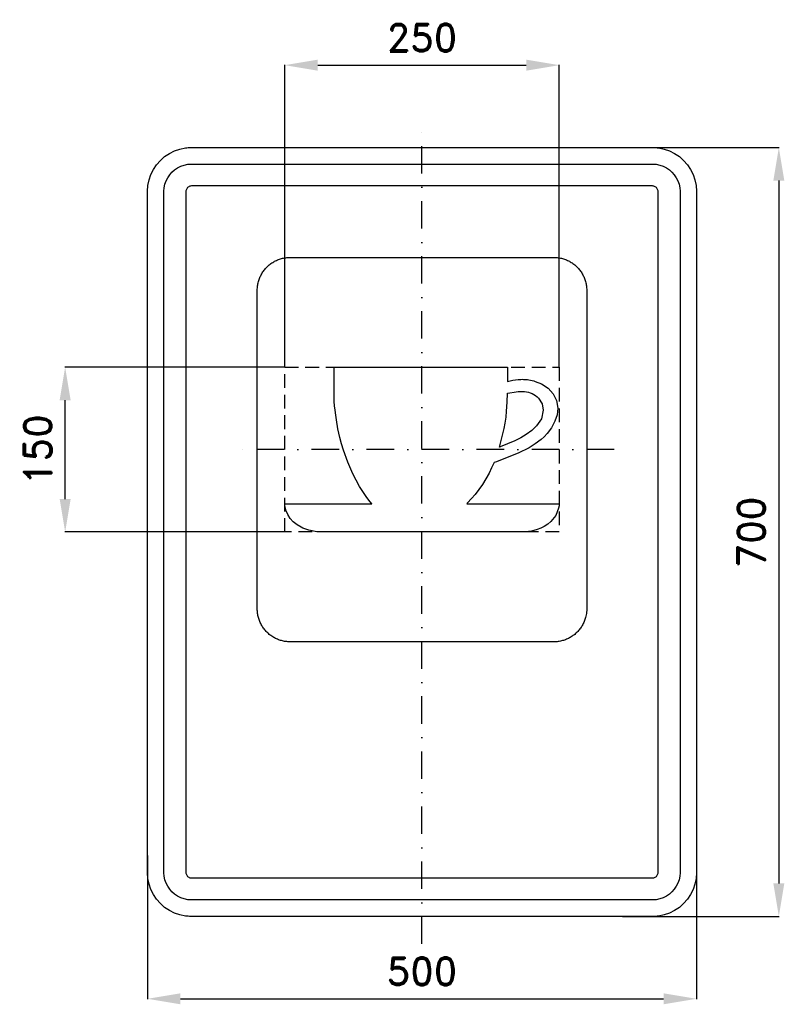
# Model space of a CAD drawing. Header units: millimetres. Extents: x -366 to 330, y -430 to 466.
import ezdxf

# ---------------------------------------------------------------- set-up
doc = ezdxf.new("R2010")
doc.units = ezdxf.units.MM
doc.header["$LTSCALE"] = 5
doc.linetypes.add('ČERCHOVANÁX2', pattern=[2, 1, -0.5, 0, -0.5])
doc.linetypes.add('ČÁRKOVANÁX2', pattern=[1.5, 1, -0.5])
doc.layers.add('Kóty', color=2, linetype='Continuous')
doc.layers.add('Značka', color=7, linetype='Continuous')
doc.styles.get("Standard").update_dxf_attribs({"font": 'romand.shx', "height": 25})
doc.dimstyles.get("Standard").update_dxf_attribs({"dimtxt": 25, "dimasz": 30, "dimexe": 0.18, "dimexo": 0.0625, "dimgap": 12.5, "dimtad": 1, "dimdec": 0, "dimzin": 0, "dimdsep": 46, "dimtxsty": 'Standard', "dimcen": 0.09, "dimadec": 0, "dimazin": 0, "dimtfac": 1, "dimtdec": 0, "dimtofl": 0, "dimtmove": 0, "dimatfit": 3, "dimfxl": 1, "dimtolj": 1, "dimtzin": 0, "dimarcsym": 0})

# ---------------------------------------------------------------- blocks, each defined once
blk = doc.blocks.new('*D0')
at = {"layer": 'Defpoints', "color": 0, "transparency": 16777216}
for p in [(-325, 150), (-125, 150), (-125, 0)]:
    blk.add_point(p, dxfattribs=at)
at = {"layer": 'Kóty', "color": 0, "lineweight": -2, "transparency": 16777216}
for p, q in [((-125.0625, 150), (-325.18, 150)), ((-325, 30), (-325, 120)), ((-125.0625, 0), (-325.18, 0))]:
    blk.add_line(p, q, dxfattribs=at)
at = {"layer": 'Kóty', "color": 0, "transparency": 16777216}
for points in [[(-330, 120), (-320, 120), (-325, 150)], [(-330, 30), (-320, 30), (-325, 0)]]:
    blk.add_solid(points, dxfattribs=at)
at = {"layer": 'Kóty', "color": 0, "transparency": 16777216, "insert": (-350, 75), "char_height": 25, "attachment_point": 5, "rotation": 90}
blk.add_mtext('\\A1;150', dxfattribs=at)
blk = doc.blocks.new('*D1')
at = {"layer": 'Defpoints', "color": 0, "transparency": 16777216}
for p in [(190.52, 350), (182.61, -350), (325, -350)]:
    blk.add_point(p, dxfattribs=at)
at = {"layer": 'Kóty', "color": 0, "lineweight": -2, "transparency": 16777216}
for p, q in [((190.59, 350), (325.18, 350)), ((325, 320), (325, -320)), ((182.67, -350), (325.18, -350))]:
    blk.add_line(p, q, dxfattribs=at)
at = {"layer": 'Kóty', "color": 0, "transparency": 16777216}
for points in [[(320, 320), (330, 320), (325, 350)], [(320, -320), (330, -320), (325, -350)]]:
    blk.add_solid(points, dxfattribs=at)
at = {"layer": 'Kóty', "color": 0, "transparency": 16777216, "insert": (300, 0), "char_height": 25, "attachment_point": 5, "rotation": 90}
blk.add_mtext('\\A1;700', dxfattribs=at)
blk = doc.blocks.new('*D2')
at = {"layer": 'Defpoints', "color": 0, "transparency": 16777216}
for p in [(250, -284.33), (-250, -294.45), (250, -425)]:
    blk.add_point(p, dxfattribs=at)
at = {"layer": 'Kóty', "color": 0, "lineweight": -2, "transparency": 16777216}
for p, q in [((250, -284.4), (250, -425.18)), ((-250, -294.51), (-250, -425.18)), ((-220, -425), (220, -425))]:
    blk.add_line(p, q, dxfattribs=at)
at = {"layer": 'Kóty', "color": 0, "transparency": 16777216}
for points in [[(-220, -420), (-220, -430), (-250, -425)], [(220, -420), (220, -430), (250, -425)]]:
    blk.add_solid(points, dxfattribs=at)
at = {"layer": 'Kóty', "color": 0, "transparency": 16777216, "insert": (0, -400), "char_height": 25, "attachment_point": 5}
blk.add_mtext('\\A1;500', dxfattribs=at)
blk = doc.blocks.new('*D3')
at = {"layer": 'Defpoints', "color": 0, "transparency": 16777216}
for p in [(125, 425), (-125, 150), (125, 150)]:
    blk.add_point(p, dxfattribs=at)
at = {"layer": 'Kóty', "color": 0, "lineweight": -2, "transparency": 16777216}
for p, q in [((-125, 150.0625), (-125, 425.18)), ((-95, 425), (95, 425)), ((125, 150.0625), (125, 425.18))]:
    blk.add_line(p, q, dxfattribs=at)
at = {"layer": 'Kóty', "color": 0, "transparency": 16777216}
for points in [[(-95, 430), (-95, 420), (-125, 425)], [(95, 430), (95, 420), (125, 425)]]:
    blk.add_solid(points, dxfattribs=at)
at = {"layer": 'Kóty', "color": 0, "transparency": 16777216, "insert": (0, 450), "char_height": 25, "attachment_point": 5}
blk.add_mtext('\\A1;250', dxfattribs=at)

msp = doc.modelspace()

# ---------------------------------------------------------------- linework, layer by layer
at = {"layer": 'Značka', "color": 6, "linetype": 'ČERCHOVANÁX2', "ltscale": 5}
for points in [[(0, -375), (0, 375)], [(175, 75), (-175, 75)]]:
    msp.add_lwpolyline(points, dxfattribs=at)
at = {"layer": 'Značka', "color": 5}
for points in [[(-210, -350), (-210.2, -349.9995), (-210.3, -349.9988, -0.0321716), (-215.5, -349.637), (-220.6, -348.5823), (-225.5, -346.9227), (-230.1, -344.5885), (-234.4, -341.714), (-238.3, -338.2843), (-241.7, -334.4026), (-244.6, -330.0906), (-246.9, -325.4605), (-248.6, -320.5549), (-249.7, -315.4767), (-250, -310.314), (-250, -310.157), (-250, -310), (-250, 310), (-250, 310.157), (-250, 310.314), (-249.6, 315.479), (-248.6, 320.555), (-246.9, 325.464), (-244.6, 330.091), (-241.7, 334.402), (-238.3, 338.284), (-234.4, 341.717), (-230.1, 344.589), (-225.5, 346.906), (-220.6, 348.582), (-215.5, 349.654, -0.0367311), (-210.3, 349.999), (-210.2, 350), (-210, 350), (210, 350), (210.2, 350), (210.3, 349.999, -0.0321716), (215.5, 349.637), (220.6, 348.582), (225.5, 346.923), (230.1, 344.589), (234.4, 341.714), (238.3, 338.284), (241.7, 334.403), (244.6, 330.091), (246.9, 325.46), (248.6, 320.555), (249.7, 315.477), (250, 310.314), (250, 310.157), (250, 310), (250, -310), (250, -310.157), (250, -310.314), (249.6, -315.4791), (248.6, -320.5549), (246.9, -325.4636), (244.6, -330.0906), (241.7, -334.4017), (238.3, -338.2843), (234.4, -341.7172), (230.1, -344.5885), (225.5, -346.9061), (220.6, -348.5823), (215.5, -349.6542, -0.0367341), (210.3, -349.9988), (210.2, -349.9996), (210, -350), (-210, -350)], [(-210, -335), (-210.1, -334.9997), (-210.2, -334.9992, -0.0321601), (-213.4, -334.7731), (-216.6, -334.1139), (-219.7, -333.0767), (-222.6, -331.6178), (-225.3, -329.8212), (-227.7, -327.6777), (-229.8, -325.2516), (-231.6, -322.5566), (-233.1, -319.6628), (-234.1, -316.5968), (-234.8, -313.423), (-235, -310.196), (-235, -310.098), (-235, -310), (-235, 310), (-235, 310.098), (-235, 310.196), (-234.8, 313.424), (-234.1, 316.597), (-233.1, 319.665), (-231.6, 322.557), (-229.8, 325.251), (-227.7, 327.678), (-225.3, 329.823), (-222.6, 331.618), (-219.7, 333.066), (-216.6, 334.114), (-213.4, 334.784, -0.0367287), (-210.2, 334.999), (-210.1, 335), (-210, 335), (210, 335), (210.1, 335), (210.2, 334.999, -0.0321789), (213.4, 334.773), (216.6, 334.114), (219.7, 333.077), (222.6, 331.618), (225.3, 329.821), (227.7, 327.678), (229.8, 325.252), (231.6, 322.557), (233.1, 319.663), (234.1, 316.597), (234.8, 313.423), (235, 310.196), (235, 310.098), (235, 310), (235, -310), (235, -310.098), (235, -310.196), (234.8, -313.424), (234.1, -316.5968), (233.1, -319.6648), (231.6, -322.5566), (229.8, -325.2511), (227.7, -327.6777), (225.3, -329.8233), (222.6, -331.6178), (219.7, -333.0663), (216.6, -334.1139), (213.4, -334.7839), (210.2, -334.9992), (210.1, -334.9997), (210, -335), (-210, -335)], [(-120, -100), (-120.12, -100), (-120.24, -99.999, -0.032176), (-124.11, -99.728, -0.0354414), (-127.92, -98.937, -0.0362606), (-131.6, -97.692, -0.0344037), (-135.07, -95.941, -0.0337135), (-138.3, -93.785, -0.0340917), (-141.21, -91.213, -0.0341856), (-143.79, -88.302, -0.0342456), (-145.94, -85.068, -0.0340273), (-147.68, -81.595, -0.0333729), (-148.94, -77.916, -0.0341419), (-149.74, -74.108, -0.0367803), (-150, -70.236), (-150, -70.118), (-150, -70), (-150, 220), (-150, 220.118), (-150, 220.236, -0.0322112), (-149.73, 224.109, -0.035398), (-148.94, 227.916, -0.0362567), (-147.69, 231.598, -0.0344175), (-145.94, 235.068, -0.0337071), (-143.79, 238.301, -0.034076), (-141.21, 241.213, -0.0342033), (-138.3, 243.788, -0.0342414), (-135.07, 245.941, -0.0340198), (-131.6, 247.68, -0.0334199), (-127.92, 248.937, -0.0341212), (-124.11, 249.741, -0.0367502), (-120.24, 249.999), (-120.12, 250), (-120, 250), (120, 250), (120.12, 250), (120.24, 249.999, -0.032176), (124.11, 249.728, -0.0354605), (127.92, 248.937, -0.0362606), (131.6, 247.692, -0.0344109), (135.07, 245.941, -0.0337199), (138.3, 243.785, -0.034086), (141.21, 241.213, -0.0341806), (143.79, 238.302, -0.0342282), (145.94, 235.068, -0.0340198), (147.68, 231.595, -0.0333706), (148.94, 227.916, -0.0341419), (149.74, 224.108, -0.0367795), (150, 220.236), (150, 220.118), (150, 220), (150, -70), (150, -70.118), (150, -70.236), (149.73, -74.109), (148.94, -77.916), (147.69, -81.598, -0.0344283), (145.94, -85.068, -0.0337199), (143.79, -88.301, -0.034076), (141.21, -91.213, -0.0341972), (138.3, -93.788, -0.034235), (135.07, -95.941, -0.034041), (131.6, -97.68, -0.0334197), (127.92, -98.937, -0.0341328), (124.11, -99.741, -0.0367502), (120.24, -99.999), (120.12, -100), (120, -100), (-120, -100)], [(-45.65, 25.634), (-45.78, 25.793), (-45.9, 25.952), (-48.38, 29.121), (-50.78, 32.344), (-53.88, 36.835), (-56.77, 41.467), (-59.99, 47.116), (-62.95, 52.907), (-67.6, 63.473), (-71.47, 74.354), (-73.26, 80.163), (-74.82, 86.033), (-76.54, 93.98), (-77.91, 102), (-78.56, 106.41), (-79.13, 110.83), (-79.57, 114.803), (-79.99, 118.78), (-79.99, 150), (77.9, 150), (77.9, 137.054), (82.8, 138.104), (87.6, 138.831, -0.0313853), (92.4, 138.975, -0.0300564), (97.2, 138.531, -0.0406471), (103.2, 137.162), (109, 134.771), (114.8, 130.954), (119.4, 125.782), (122.5, 119.636), (123.7, 112.878), (123.1, 106.741), (121.1, 100.855), (118, 94.926), (114.1, 89.593), (111.4, 86.709), (108.5, 84.061), (103.2, 80.114), (97.6, 76.723), (87.7, 71.909), (77.6, 67.784), (73.8, 66.314), (70, 64.848), (67.9, 64.024), (65.7, 63.198), (63.4, 58.403), (61.1, 53.631), (58.3, 48.332), (55.2, 43.207), (51.9, 38.634), (48.4, 34.263), (45.1, 30.346), (41.6, 26.521), (41.3, 26.149), (40.9, 25.77), (40.9, 25.702), (40.8, 25.634), (125, 25.634), (124.8, 23.714), (124.4, 21.802), (121.9, 15.12), (117.5, 9.542), (114.5, 7.098), (111.3, 5.066), (108.1, 3.43), (104.8, 2.136), (99.7, 0.898), (94.4, 0.152), (93.9, 0.085), (93.4, 0.021), (93.3, 0.01), (93.2, 0), (-95.75, 0), (-103.09, 1.7, -0.0473327), (-110.08, 4.274), (-113.82, 6.478), (-117.19, 9.232), (-120.02, 12.366), (-122.31, 15.932), (-123.83, 19.329), (-124.68, 22.926), (-124.82, 24.212), (-124.98, 25.497), (-124.99, 25.566), (-125, 25.634), (-45.65, 25.634)], [(77.9, 126.394), (78.1, 126.428), (78.3, 126.463), (85.7, 127.723, -0.0635118), (93.3, 127.779, -0.0851016), (100.3, 126.011, -0.110866), (106.2, 121.752), (109.4, 116.702), (110.5, 110.836), (108.8, 103.152), (104.3, 96.511), (99.9, 92.311), (95, 88.831), (89.9, 85.751), (84.5, 83.012), (78, 80.113), (71.3, 77.454), (71, 77.305), (70.6, 77.156), (72.2, 83.187), (73.7, 89.24), (74.8, 94.21), (75.8, 99.216), (76.6, 104.564), (77.1, 109.941), (77.7, 118.16), (77.9, 126.394)]]:
    msp.add_lwpolyline(points, format="xyb", dxfattribs=at)
msp.add_lwpolyline([(-210, -315), (210, -315), (210, -315), (210, -315), (210.7, -314.955), (211.3, -314.823), (211.9, -314.615), (212.5, -314.324), (213.1, -313.964), (213.5, -313.536), (214, -313.05), (214.3, -312.511), (214.6, -311.933), (214.8, -311.319), (215, -310.685), (215, -310.039), (215, -310.02), (215, -310), (215, 310), (215, 310.02), (215, 310.039), (215, 310.685), (214.8, 311.319), (214.6, 311.933), (214.3, 312.511), (214, 313.05), (213.5, 313.536), (213.1, 313.965), (212.5, 314.324), (211.9, 314.613), (211.3, 314.823), (210.7, 314.957), (210, 315), (210, 315), (210, 315), (-210, 315), (-210, 315), (-210, 315), (-210.7, 314.955), (-211.3, 314.823), (-211.9, 314.615), (-212.5, 314.324), (-213.1, 313.964), (-213.5, 313.536), (-214, 313.05), (-214.3, 312.511), (-214.6, 311.933), (-214.8, 311.319), (-215, 310.685), (-215, 310.039), (-215, 310.02), (-215, 310), (-215, -310), (-215, -310.02), (-215, -310.039), (-215, -310.685), (-214.8, -311.319), (-214.6, -311.933), (-214.3, -312.511), (-214, -313.05), (-213.5, -313.536), (-213.1, -313.965), (-212.5, -314.324), (-211.9, -314.613), (-211.3, -314.823), (-210.7, -314.957), (-210, -315), (-210, -315), (-210, -315)], dxfattribs=at)
at = {"layer": 'Značka', "color": 6, "linetype": 'ČÁRKOVANÁX2', "ltscale": 2.5}
msp.add_lwpolyline([(-125, 0), (-125, 150), (125, 150), (125, 0), (-125, 0)], dxfattribs=at)

# ---------------------------------------------------------------- dimensions: what is measured, and where the dimension line sits
at = {"layer": 'Kóty'}
for base, p1, p2, picture, middle in [((125, 425), (-125, 150), (125, 150), '*D3', (0, 450)), ((250, -425), (-250, -294.4474), (250, -284.3349), '*D2', (0, -400))]:
    dim = msp.add_linear_dim(base=base, p1=p1, p2=p2, dimstyle='Standard', dxfattribs=at)
    dim.commit()
    dim.dimension.update_dxf_attribs({"geometry": picture, "text_midpoint": middle})
for base, p1, p2, picture, middle in [((325, -350), (190.5244, 350), (182.6082, -350), '*D1', (300, 0)), ((-325, 150), (-125, 0), (-125, 150), '*D0', (-350, 75))]:
    dim = msp.add_linear_dim(base=base, p1=p1, p2=p2, angle=90, dimstyle='Standard', dxfattribs=at)
    dim.commit()
    dim.dimension.update_dxf_attribs({"geometry": picture, "text_midpoint": middle})

doc.saveas('drawing.dxf')
